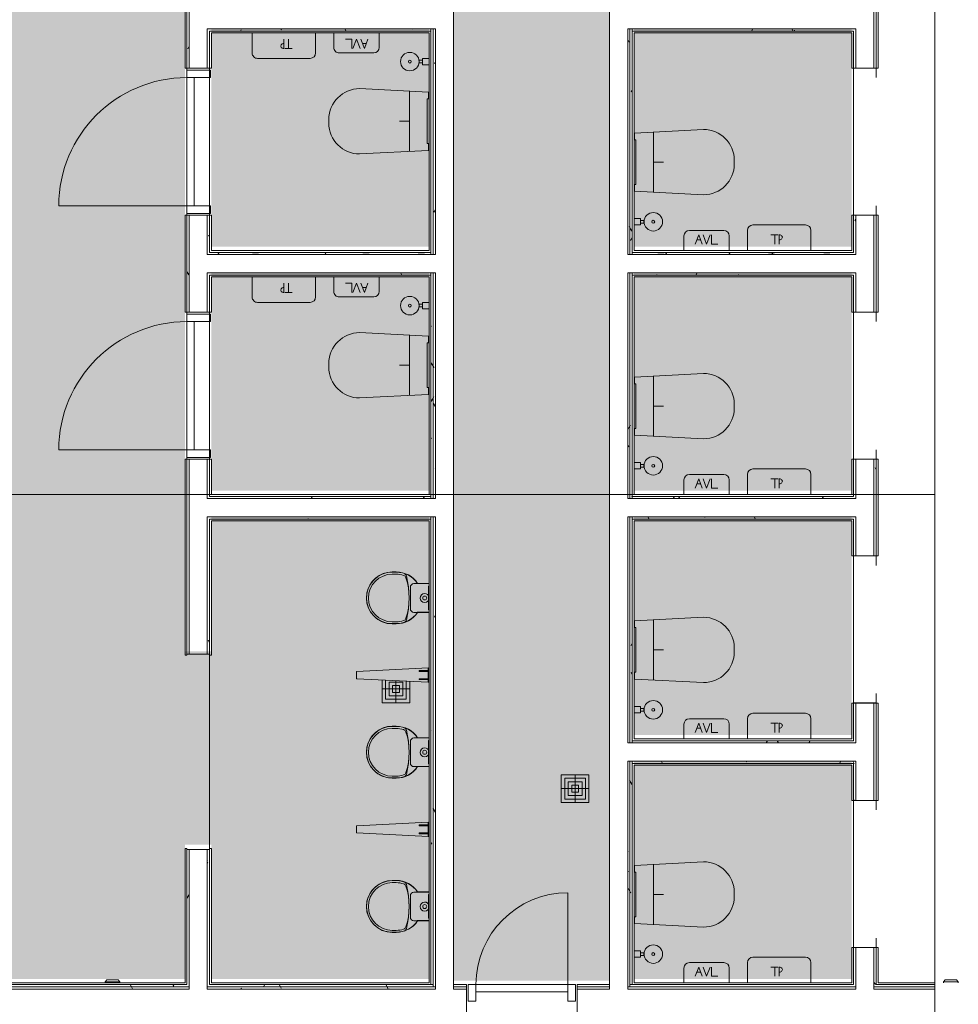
# Model space of a CAD drawing. Header units: millimetres. Extents: x 405189 to 603908, y 766722 to 946183.
# Tile 38 of 40: x 593502 to 598674, y 798464 to 803890. Entities that reach past the tile are written whole.
import ezdxf

# ---------------------------------------------------------------- set-up
doc = ezdxf.new("R2010")
doc.units = ezdxf.units.MM
for name, color, linetype, lineweight in [('A2', 6, 'Continuous', 5), ('A2-D', 1, 'Continuous', 5), ('A2-DOR', 1, 'Continuous', 5), ('A24', 1, 'Continuous', 5), ('A254', 6, 'Continuous', 5), ('A822', 1, 'Continuous', 5), ('A852-TYNN', 7, 'Continuous', 5), ('A873', 6, 'Continuous', 5)]:
    doc.layers.add(name, color=color, linetype=linetype, lineweight=lineweight)
doc.layers.add('A200-16_Toaletter', color=7, linetype='Continuous', lineweight=5, true_color=0xf8ff9f)
doc.layers.add('A200-2_Teknisk rom', color=7, linetype='Continuous', lineweight=5, true_color=0xffd379)
pattern_1 = [(0.000387, (-230611.96, 401373.12), (406.399313, 101.602748), [33.528, -271.272, 33.528, -1896.872]), (0.000387, (-230611.96, 401373.12), (406.399313, 101.602748), [-338.328, -271.272, 33.528, -576.072, -1016]), (0.000387, (-230611.96, 401373.12), (406.399313, 101.602748), [-1219.2, 33.528, -271.272, 33.528, -677.672]), (0.000387, (-230611.96, 401373.12), (406.399313, 101.602748), [-1557.528, -169.672, 33.528, -474.472]), (120.000387, (-230459.56, 401423.92), (-291.190218, 301.150755), [33.528, -271.272, -1930.4]), (120.000387, (-230459.56, 401423.92), (-291.190218, 301.150755), [-304.8, 33.528, -271.272, -1625.6]), (120.000387, (-230459.56, 401423.92), (-291.190218, 301.150755), [-609.6, 33.528, -576.072, -1016]), (120.000387, (-230459.56, 401423.92), (-291.190218, 301.150755), [-1219.2, 33.528, -271.272, -711.2]), (120.000387, (-230459.56, 401423.92), (-291.190218, 301.150755), [-1524, 33.528, -169.672, -508]), (120.000387, (-230459.56, 401423.92), (-291.190218, 301.150755), [-1727.2, 33.528, -474.472]), (240.000387, (-230408.76, 401627.12), (-115.209095, -402.753503), [33.528, -271.272, -1930.4]), (240.000387, (-230408.76, 401627.12), (-115.209095, -402.753503), [-304.8, 33.528, -271.272, -1625.6]), (240.000387, (-230408.76, 401627.12), (-115.209095, -402.753503), [-609.6, 33.528, -576.072, -1016]), (240.000387, (-230408.76, 401627.12), (-115.209095, -402.753503), [-1219.2, 33.528, -271.272, -711.2]), (240.000387, (-230408.76, 401627.12), (-115.209095, -402.753503), [-1524, 33.528, -169.672, -508]), (240.000387, (-230408.76, 401627.12), (-115.209095, -402.753503), [-1727.2, 33.528, -474.472])]

# ---------------------------------------------------------------- blocks, each defined once
blk = doc.blocks.new('A315 - Urinal med betjeningsplater - A315 - Urinal med betjeningsplater-36765090-br003-h01-a-200-1-0001')
at = {"layer": 'A873'}
for p, q in [((-18.2, 275.1), (-18.2, 253.9)), ((-17, 275.1), (-17, 253.9)), ((-7.2, 275.1), (-7.2, 253.9)), ((255.8, 253.9), (255.8, 275.1)), ((266.8, 253.9), (266.8, 275.1)), ((268, 253.9), (268, 275.1)), ((65.3, 175.6), (183.3, 175.6)), ((45.3, 155.6), (45.3, 135.3)), ((45.3, 135.3), (45.3, 72.5)), ((46.5, 135.3), (46.5, 72.5)), ((203.3, 135.3), (203.3, 155.6)), ((203.3, 72.5), (203.3, 135.3)), ((204.5, 72.5), (204.5, 135.3)), ((60, 75), (190, 75)), ((60, 72.5), (60, 75)), ((113.4, 72.5), (104.3, 81.6)), ((104.3, 81.6), (104.3, 72.5)), ((135.2, 72.5), (144.3, 81.6)), ((144.3, 81.6), (144.3, 72.5)), ((190, 75), (190, 72.5))]:
    blk.add_line(p, q, dxfattribs=at)
blk.add_circle((124.3, 96.6), 11, dxfattribs=at)
for centre, radius, start, end in [((124.3, 275.1), 142.5, 360, 180), ((125.5, 275.1), 142.5, 360, 163.5658), ((124.3, 275.1), 131.5, 360, 180), ((125.5, 275.1), 142.5, 163.5658, 180), ((124.3, 253.9), 142.5, 180, 236.3316), ((125.5, 253.9), 142.5, 180, 236.3316), ((124.3, 253.9), 131.5, 180, 198.3428), ((124.3, 253.9), 142.5, 303.6684, 360), ((125.5, 253.9), 142.5, 303.6684, 360), ((124.3, 253.9), 131.5, 341.6572, 360), ((7.7, 216.5), 20, 197.7943, 256.1765), ((18.5, 218.8), 20, 198.3428, 252.2922), ((124.3, 690.5), 508.2, 256.1765, 283.8235), ((124.3, 550.3), 368, 252.2922, 287.7078), ((65.3, 155.6), 20, 90, 180), ((183.3, 155.6), 20, 360, 90), ((230.2, 218.8), 20, 287.7078, 341.6572), ((241, 216.5), 20, 283.8235, 342.2057), ((124.3, 96.6), 24.8, 274.5279, 180), ((124.3, 96.6), 24.8, 180, 265.4721)]:
    blk.add_arc(centre, radius, start, end, dxfattribs=at)
blk = doc.blocks.new('A200 - Slagdør - Enfløyet - A244 - DI_LSO - 0790 x 2190 mm-42069566-br003-h01-a-200-1-0001')
at = {"layer": 'A2-D'}
for p, q in [((-438.3, 67.5), (-480.3, 67.5)), ((-480.3, 67.5), (-480.3, -62.5)), ((-438.3, -62.5), (-438.3, 67.5)), ((309.7, 67.5), (267.7, 67.5)), ((267.7, 67.5), (267.7, -62.5)), ((309.7, -62.5), (309.7, 67.5)), ((-438.3, -22.5), (267.7, -22.5)), ((-438.3, -62.5), (-438.3, -22.5)), ((267.7, -22.5), (267.7, -62.5)), ((-480.3, -62.5), (-438.3, -62.5)), ((267.7, -62.5), (-438.3, -62.5)), ((267.7, -62.5), (309.7, -62.5))]:
    blk.add_line(p, q, dxfattribs=at)
at = {"layer": 'A2-DOR'}
for p, q in [((-438.3, -62.5), (-438.3, 67.5)), ((267.7, -62.5), (267.7, 67.5)), ((267.7, -768.5), (267.7, -62.5))]:
    blk.add_line(p, q, dxfattribs=at)
blk.add_arc((267.7, -62.5), 706, 180, 270, dxfattribs=at)
blk = doc.blocks.new('A315 - Toalett_vegghengt - A315 - Toalett_vegghengt-36766009-br003-h01-a-200-1-0001')
at = {"layer": 'A873'}
for p, q in [((135, 625), (115, 625)), ((-55, 455), (-35.1, 75)), ((285.1, 75), (305, 455)), ((125, 180), (125, 235)), ((-40.6, 180), (290.6, 180)), ((-35.1, 75), (2, 75)), ((2, 82.5), (248, 82.5)), ((2, 72.5), (2, 82.5)), ((248, 82.5), (248, 72.5)), ((248, 75), (285.1, 75))]:
    blk.add_line(p, q, dxfattribs=at)
for centre, start, end in [((115, 455), 90, 180), ((135, 455), 0, 90)]:
    blk.add_arc(centre, 170, start, end, dxfattribs=at)
blk = doc.blocks.new('A274 - WC Børste - A274 - WC Børste-35621686-br003-h01-a-200-1-0001')
at = {"layer": 'A873'}
for p, q in [((132.6, 126.8), (117.9, 126.8)), ((117.9, 126.8), (117.9, 108.5)), ((132.6, 108.5), (132.6, 126.8)), ((142.5, 108.5), (107.5, 108.5)), ((107.5, 108.5), (107.5, 72.5)), ((142.5, 72.5), (142.5, 108.5))]:
    blk.add_line(p, q, dxfattribs=at)
for radius, start, end in [(51, 360, 180), (51, 180, 360), (8, 360, 180), (8, 180, 360)]:
    blk.add_arc((125, 178.5), radius, start, end, dxfattribs=at)
blk = doc.blocks.new('A274 - Avfall Liten - A274 - Avfall Liten-35619906-br003-h01-a-200-1-0001')
at = {"layer": 'A873'}
for p, q in [((220, 183.5), (30, 183.5)), ((0, 153.5), (0, 72.5)), ((61.7, 108.2), (81.4, 159.5)), ((70.7, 131.5), (92.2, 131.5)), ((101.1, 108.2), (81.4, 159.5)), ((105.3, 159.5), (125, 108.2)), ((144.7, 159.5), (125, 108.2)), ((151.4, 159.5), (151.4, 108.2)), ((250, 72.5), (250, 153.5)), ((151.4, 108.2), (186.1, 108.2))]:
    blk.add_line(p, q, dxfattribs=at)
for centre, start, end in [((30, 153.5), 90, 180), ((220, 153.5), 0, 90)]:
    blk.add_arc(centre, 30, start, end, dxfattribs=at)
blk = doc.blocks.new('A274 - Avfall Liten - A274 - Avfall Liten-35619905-br003-h01-a-200-1-0001')
at = {"layer": 'A873'}
for p, q in [((0, 166), (0, 85)), ((220, 196), (30, 196)), ((61.7, 120.7), (81.4, 172)), ((101.1, 120.7), (81.4, 172)), ((105.3, 172), (125, 120.7)), ((144.7, 172), (125, 120.7)), ((151.4, 172), (151.4, 120.7)), ((250, 85), (250, 166)), ((70.7, 144), (92.2, 144)), ((151.4, 120.7), (186.1, 120.7))]:
    blk.add_line(p, q, dxfattribs=at)
for centre, start, end in [((30, 166), 90, 180), ((220, 166), 360, 90)]:
    blk.add_arc(centre, 30, start, end, dxfattribs=at)
blk = doc.blocks.new('A274 - Toalettrull _Avfall Liten - A274 - Toalettrull 350x350mm-35620809-br003-h01-a-200-1-0001')
at = {"layer": 'A873'}
for p, q in [((-50, 183.5), (-50, 72.5)), ((270, 213.5), (-20, 213.5)), ((300, 72.5), (300, 183.5)), ((119.3, 159.5), (79.3, 159.5)), ((100, 108.2), (100, 159.5)), ((125, 108.2), (125, 159.5))]:
    blk.add_line(p, q, dxfattribs=at)
for centre, start, end in [((-20, 183.5), 90, 180), ((270, 183.5), 360, 90)]:
    blk.add_arc(centre, 30, start, end, dxfattribs=at)
blk.add_ellipse((125, 145.5), major_axis=(17.3, 0), ratio=0.810183, start_param=4.712389, end_param=7.853982, dxfattribs=at)
blk = doc.blocks.new('A274 - Toalettrull _Avfall Liten - A274 - Toalettrull 350x350mm-35620810-br003-h01-a-200-1-0001')
at = {"layer": 'A873'}
for p, q in [((270, 226), (-20, 226)), ((-50, 196), (-50, 85)), ((119.3, 172), (79.3, 172)), ((100, 120.7), (100, 172)), ((125, 120.7), (125, 172)), ((300, 85), (300, 196))]:
    blk.add_line(p, q, dxfattribs=at)
for centre, start, end in [((-20, 196), 90, 180), ((270, 196), 360, 90)]:
    blk.add_arc(centre, 30, start, end, dxfattribs=at)
blk.add_ellipse((125, 158), major_axis=(-17.3, 0), ratio=0.810183, start_param=1.570796, end_param=4.712389, dxfattribs=at)
blk = doc.blocks.new('A200 - Slagdør - Enfløyet - A244 - DI_LSO - 0590 x 1890 mm-42069591-br003-h01-a-200-1-0001')
at = {"layer": 'A2-D'}
for p, q in [((-380.3, -17), (-380.3, 75)), ((-380.3, 75), (-338.3, 75)), ((-338.3, 75), (-338.3, -17)), ((-338.3, 75), (-338.3, 35)), ((167.7, 75), (-338.3, 75)), ((167.7, 75), (209.7, 75)), ((167.7, -17), (167.7, 75)), ((167.7, 35), (167.7, 75)), ((209.7, 75), (209.7, -17)), ((-338.3, 35), (167.7, 35)), ((-338.3, -17), (-380.3, -17)), ((209.7, -17), (167.7, -17))]:
    blk.add_line(p, q, dxfattribs=at)
at = {"layer": 'A2-DOR'}
for p, q in [((167.7, 581), (167.7, 75)), ((-338.3, 75), (-338.3, -17)), ((167.7, 75), (167.7, -17))]:
    blk.add_line(p, q, dxfattribs=at)
blk.add_arc((167.7, 75), 506, 90, 180, dxfattribs=at)
blk = doc.blocks.new('A274 - Skillevegg Urinal - A271 - Skillevegg Urinal 1200x450_JJ-35623408-br003-h01-a-200-1-0001')
at = {"layer": 'A873'}
for p, q in [((105, 402.7), (85, 10)), ((142.7, 405), (107.3, 405)), ((165, 10), (145, 402.7)), ((105, 60), (100, 60)), ((100, 60), (100, 10)), ((105, 10), (105, 60)), ((150, 60), (145, 60)), ((145, 60), (145, 10)), ((150, 10), (150, 60)), ((85, 10), (165, 10)), ((100, 10), (86.2, 10)), ((86.2, 10), (86.2, 5)), ((86.2, 5), (163.2, 5)), ((145, 10), (105, 10)), ((163.2, 10), (150, 10)), ((163.2, 5), (163.2, 10))]:
    blk.add_line(p, q, dxfattribs=at)
for centre, radius, start, end in [((107.3, 402.7), 2.32, 90, 180), ((142.7, 402.7), 2.3, 0, 90)]:
    blk.add_arc(centre, radius, start, end, dxfattribs=at)
blk = doc.blocks.new('A315 -  3D Gulvsluk - Sluk-28645507-br003-h01-a-200-1-0001')
at = {"layer": 'A873'}
for p, q in [((-76.2, -76.2), (-76.2, 76.2)), ((-76.2, 76.2), (76.2, 76.2)), ((-76.2, 76.2), (-76.2, -76.2)), ((76.2, 76.2), (-76.2, 76.2)), ((-57.15, -57.15), (-57.15, 57.15)), ((-57.15, 57.15), (57.15, 57.15)), ((-57.15, 57.15), (57.15, 57.15)), ((-57.15, -57.15), (-57.15, 57.15)), ((0, 76.2), (0, -76.2)), ((0, 57.15), (0, 38.1)), ((57.15, 57.15), (57.15, -57.15)), ((57.15, 57.15), (57.15, -57.15)), ((76.2, 76.2), (76.2, -76.2)), ((76.2, -76.2), (76.2, 76.2)), ((-38.1, -38.1), (-38.1, 38.1)), ((-38.1, 38.1), (38.1, 38.1)), ((38.1, 38.1), (-38.1, 38.1)), ((-38.1, 38.1), (-38.1, -38.1)), ((-19.05, -19.05), (-19.05, 19.05)), ((-19.05, 19.05), (19.05, 19.05)), ((-19.05, -19.05), (-19.05, 19.05)), ((-19.05, 19.05), (19.05, 19.05)), ((0, 19.05), (0, -19.05)), ((19.05, 19.05), (19.05, -19.05)), ((19.05, 19.05), (19.05, -19.05)), ((38.1, 38.1), (38.1, -38.1)), ((38.1, -38.1), (38.1, 38.1)), ((-76.2, 0), (76.2, 0)), ((-57.15, 0), (-38.1, 0)), ((38.1, -38.1), (-38.1, -38.1)), ((-38.1, -38.1), (38.1, -38.1)), ((-19.05, 0), (19.05, 0)), ((19.05, -19.05), (-19.05, -19.05)), ((19.05, -19.05), (-19.05, -19.05)), ((0, -38.1), (0, -57.15)), ((38.1, 0), (57.15, 0)), ((76.2, -76.2), (-76.2, -76.2)), ((-76.2, -76.2), (76.2, -76.2)), ((57.15, -57.15), (-57.15, -57.15)), ((57.15, -57.15), (-57.15, -57.15))]:
    blk.add_line(p, q, dxfattribs=at)
blk = doc.blocks.new('A315 -  3D Gulvsluk - Sluk-V331-br003-h01-a-200-1-0001')
at = {"layer": 'A873'}
for p, q in [((-76.2, -76.2), (-76.2, 49.4)), ((-76.2, 49.4), (-76.2, -76.2)), ((-57.2, -57.2), (-57.2, 48.5)), ((-57.2, -57.2), (-57.2, 48.5)), ((-38.1, -38.1), (-38.1, 38.1)), ((-38.1, 38.1), (38.1, 38.1)), ((38.1, 38.1), (-38.1, 38.1)), ((-38.1, 38.1), (-38.1, -38.1)), ((-19.1, -19.1), (-19.1, 19)), ((-19.1, 19), (19, 19)), ((-19.1, -19.1), (-19.1, 19)), ((-19.1, 19), (19, 19)), ((0, 45.5), (0, -76.2)), ((0, 45.5), (0, 38.1)), ((0, 19), (0, -19.1)), ((19, 19), (19, -19.1)), ((19, 19), (19, -19.1)), ((38.1, 38.1), (38.1, -38.1)), ((38.1, -38.1), (38.1, 38.1)), ((57.2, 42.6), (57.2, -57.2)), ((57.2, 42.6), (57.2, -57.2)), ((76.2, 41.7), (76.2, -76.2)), ((76.2, -76.2), (76.2, 41.7)), ((-76.2, 0), (76.2, 0)), ((-57.2, 0), (-38.1, 0)), ((38.1, -38.1), (-38.1, -38.1)), ((-38.1, -38.1), (38.1, -38.1)), ((-19.1, 0), (19, 0)), ((19, -19.1), (-19.1, -19.1)), ((19, -19.1), (-19.1, -19.1)), ((0, -38.1), (0, -57.2)), ((38.1, 0), (57.2, 0)), ((76.2, -76.2), (-76.2, -76.2)), ((-76.2, -76.2), (76.2, -76.2)), ((57.2, -57.2), (-57.2, -57.2)), ((57.2, -57.2), (-57.2, -57.2))]:
    blk.add_line(p, q, dxfattribs=at)
blk = doc.blocks.new('Dobbelstikk vertikal - Dobbelstikk vertikal-V328-br003-h01-a-200-1-0001')
at = {"layer": 'A2'}
for p, q in [((-41, 0), (-41, -5)), ((-41, -5), (-31, -17)), ((-41, -5), (41, -5)), ((41, -5), (-41, -5)), ((31, -17), (-31, -17)), ((-0.5, -19), (-0.5, -17)), ((-0.5, -17), (-0.5, -17.9)), ((-0.5, -19), (-0.5, -17)), ((0.5, -17.9), (-0.5, -17.9)), ((-0.5, -19), (0.5, -19)), ((0.5, -19), (-0.5, -19)), ((0.5, -19), (-0.5, -19)), ((0.5, -17), (0.5, -19)), ((0.5, -17), (0.5, -19)), ((0.5, -17.9), (0.5, -17)), ((31, -17), (41, -5)), ((41, -5), (41, 0))]:
    blk.add_line(p, q, dxfattribs=at)

msp = doc.modelspace()

# ---------------------------------------------------------------- hatches: boundary and pattern name
at = {"layer": 'A200-16_Toaletter'}
for points in [[(591897.8, 801003.9), (591897.8, 800409.4), (591907.8, 800409.4), (591907.8, 798604.4), (594413.3, 798604.4), (594413.3, 799344.4), (594558.3, 799344.4), (594558.3, 798604.4), (595757.8, 798604.4), (595757.8, 801149.9), (594558.3, 801149.9), (594558.3, 800409.4), (594413.3, 800409.4), (594413.3, 805183.4), (593627.8, 805183.4), (593627.8, 805353.4), (596322.8, 805353.4), (596322.8, 806984.4), (594520.3, 806984.4), (594520.3, 806724.4), (591887.8, 806724.4), (591887.8, 805577.2), (591907.8, 805577.2), (591907.8, 803844.4), (591887.8, 803844.4), (591887.8, 802777.1), (592502.8, 802777.1), (592502.8, 802607.1), (591907.8, 802607.1), (591907.8, 802002.1), (591887.8, 802002.1), (591887.8, 801587.2), (592008.9, 801529.7), (592092.9, 801425.1), (592122.8, 801294.4), (592094.3, 801166.8), (592014.3, 801063.4)], [(595757.8, 803838.9), (594558.3, 803838.9), (594558.3, 802639.4), (595757.8, 802639.4)], [(598087, 803838.8), (596887.5, 803838.8), (596887.5, 802639.2), (598087, 802639.2)], [(595757.8, 802494.4), (594558.3, 802494.4), (594558.3, 801294.9), (595757.8, 801294.9)], [(598087, 802494.2), (596887.5, 802494.2), (596887.5, 801294.6), (598087, 801294.6)], [(598087, 801149.6), (596887.5, 801149.6), (596887.5, 799948.5), (598087, 799948.5)], [(598087, 799803.5), (596887.5, 799803.5), (596887.5, 798604.4), (598087, 798604.4)]]:
    msp.add_hatch(color=256, dxfattribs=at).paths.add_polyline_path(points)
at = {"layer": 'A200-2_Teknisk rom'}
msp.add_hatch(color=256, dxfattribs=at).paths.add_polyline_path([(595892.8, 798594.4), (596752.5, 798594.4), (596752.5, 805086.4), (595892.8, 805086.4)])
at = {"layer": 'A24'}
h = msp.add_hatch(dxfattribs=at)
h.set_pattern_fill('FP_1', color=256, angle=-99.2206, style=0, pattern_type=2)
h.set_pattern_definition(pattern_1)
h.paths.add_polyline_path([(594423.3, 801151), (594435.8, 801151), (594435.8, 801468.2), (594423.3, 801468.2), (594423.3, 801263.5)])
h.paths.add_polyline_path([(594423.3, 802278.2), (594435.8, 802278.2), (594435.8, 802812.7), (594423.3, 802812.7)])
h.paths.add_polyline_path([(594435.8, 803622.7), (594435.8, 804157.2), (594423.3, 804157.2), (594423.3, 803622.7)])
h.paths.add_polyline_path([(594423.3, 804967.2), (594435.8, 804967.2), (594435.8, 805172), (594423.3, 805172)])
h = msp.add_hatch(dxfattribs=at)
h.set_pattern_fill('FP_1', color=256, angle=-99.2206, style=0, pattern_type=2)
h.set_pattern_definition(pattern_1)
h.paths.add_polyline_path([(594548.3, 801263.5), (594548.3, 801468.2), (594535.8, 801468.2), (594535.8, 801263.5)])
h.paths.add_polyline_path([(594535.8, 802278.2), (594548.3, 802278.2), (594548.3, 802495.5), (594535.8, 802495.5)])
h.paths.add_polyline_path([(594535.8, 802595.5), (594548.3, 802595.5), (594548.3, 802812.7), (594535.8, 802812.7)])
h.paths.add_polyline_path([(594535.8, 803622.7), (594548.3, 803622.7), (594548.3, 803840), (594535.8, 803840)])
h.paths.add_polyline_path([(594548.3, 803940), (594548.3, 804157.2), (594535.8, 804157.2), (594535.8, 803940)])
h.paths.add_polyline_path([(594535.8, 804967.2), (594548.3, 804967.2), (594548.3, 805172), (594535.8, 805172)])
h = msp.add_hatch(dxfattribs=at)
h.set_pattern_fill('FP_1', color=256, angle=-99.2206, style=0, pattern_type=2)
h.set_pattern_definition(pattern_1)
h.paths.add_polyline_path([(595780.3, 798573), (595780.3, 801151), (595767.8, 801151), (595767.8, 798573)])
h.paths.add_polyline_path([(595767.8, 801251), (595780.3, 801251), (595780.3, 802495.5), (595767.8, 802495.5), (595767.8, 801263.5)])
h.paths.add_polyline_path([(595780.3, 802595.5), (595780.3, 803840), (595767.8, 803840), (595767.8, 802595.5)])
h.paths.add_polyline_path([(595767.8, 803940), (595780.3, 803940), (595780.3, 805172), (595767.8, 805172), (595767.8, 803952.5)])
h = msp.add_hatch(dxfattribs=at)
h.set_pattern_fill('FP_1', color=256, angle=-99.2206, style=0, pattern_type=2)
h.set_pattern_definition(pattern_1)
h.paths.add_polyline_path([(595780.3, 798560.5), (595792.8, 798560.5), (595792.8, 801151), (595780.3, 801151), (595780.3, 798573)])
h.paths.add_polyline_path([(595792.8, 801251), (595792.8, 802495.5), (595780.3, 802495.5), (595780.3, 801251)])
h.paths.add_polyline_path([(595792.8, 802595.5), (595792.8, 803840), (595780.3, 803840), (595780.3, 802595.5)])
h.paths.add_polyline_path([(595780.3, 803940), (595792.8, 803940), (595792.8, 805184.5), (595780.3, 805184.5), (595780.3, 804317.3)])
h = msp.add_hatch(dxfattribs=at)
h.set_pattern_fill('FP_1', color=256, angle=-99.2206, style=0, pattern_type=2)
h.set_pattern_definition(pattern_1)
h.paths.add_polyline_path([(596852.5, 798560.5), (596865, 798560.5), (596865, 799804.6), (596852.5, 799804.6), (596852.5, 798573)])
h.paths.add_polyline_path([(596865, 799904.6), (596865, 801150.7), (596852.5, 801150.7), (596852.5, 799904.6)])
h.paths.add_polyline_path([(596865, 801250.7), (596865, 802495.3), (596852.5, 802495.3), (596852.5, 801250.7)])
h.paths.add_polyline_path([(596852.5, 802595.3), (596865, 802595.3), (596865, 803839.9), (596852.5, 803839.9), (596852.5, 803203.9)])
h.paths.add_polyline_path([(596865, 803939.9), (596865, 805184.5), (596852.5, 805184.5), (596852.5, 803939.9)])
h = msp.add_hatch(dxfattribs=at)
h.set_pattern_fill('FP_1', color=256, angle=-99.2206, style=0, pattern_type=2)
h.set_pattern_definition(pattern_1)
h.paths.add_polyline_path([(596877.5, 798573), (596877.5, 799804.6), (596865, 799804.6), (596865, 798573)])
h.paths.add_polyline_path([(596877.5, 799904.6), (596877.5, 801150.7), (596865, 801150.7), (596865, 799904.6)])
h.paths.add_polyline_path([(596865, 801250.7), (596877.5, 801250.7), (596877.5, 802495.3), (596865, 802495.3), (596865, 802090.6)])
h.paths.add_polyline_path([(596865, 802595.3), (596877.5, 802595.3), (596877.5, 803839.9), (596865, 803839.9), (596865, 803203.9)])
h.paths.add_polyline_path([(596877.5, 803939.9), (596877.5, 805172), (596865, 805172), (596865, 803939.9)])
h = msp.add_hatch(dxfattribs=at)
h.set_pattern_fill('FP_1', color=256, angle=-99.2206, style=0, pattern_type=2)
h.set_pattern_definition(pattern_1)
h.paths.add_polyline_path([(598109.5, 798573), (598109.5, 798777.5), (598097, 798777.5), (598097, 798573)])
h.paths.add_polyline_path([(598109.5, 799587.5), (598109.5, 799804.6), (598097, 799804.6), (598097, 799587.5)])
h.paths.add_polyline_path([(598097, 799904.6), (598109.5, 799904.6), (598109.5, 800124.7), (598097, 800124.7), (598097, 799917.1)])
h.paths.add_polyline_path([(598097, 800935.6), (598109.5, 800935.6), (598109.5, 801150.7), (598097, 801150.7), (598097, 800977.2)])
h.paths.add_polyline_path([(598097, 801250.7), (598109.5, 801250.7), (598109.5, 801468), (598097, 801468), (598097, 801263.2)])
h.paths.add_polyline_path([(598109.5, 802278), (598109.5, 802495.3), (598097, 802495.3), (598097, 802278)])
h.paths.add_polyline_path([(598109.5, 802595.3), (598109.5, 802812.6), (598097, 802812.6), (598097, 802595.3)])
h.paths.add_polyline_path([(598109.5, 803622.6), (598109.5, 803839.9), (598097, 803839.9), (598097, 803622.6)])
h.paths.add_polyline_path([(598109.5, 803939.9), (598109.5, 804155), (598097, 804155), (598097, 803939.9)])
h.paths.add_polyline_path([(598097, 804965), (598109.5, 804965), (598109.5, 805172), (598097, 805172), (598097, 805162)])
h = msp.add_hatch(dxfattribs=at)
h.set_pattern_fill('FP_1', color=256, angle=-99.2206, style=0, pattern_type=2)
h.set_pattern_definition(pattern_1)
h.paths.add_polyline_path([(598222, 798573), (598222, 798777.5), (598209.5, 798777.5), (598209.5, 798573)])
h.paths.add_polyline_path([(598209.5, 799587.5), (598222, 799587.5), (598222, 800124.7), (598209.5, 800124.7), (598209.5, 799863.9)])
h.paths.add_polyline_path([(598222, 800935.6), (598222, 801468), (598209.5, 801468), (598209.5, 800935.6)])
h.paths.add_polyline_path([(598222, 802278), (598222, 802812.6), (598209.5, 802812.6), (598209.5, 802278)])
h.paths.add_polyline_path([(598222, 803622.6), (598222, 804155), (598209.5, 804155), (598209.5, 803622.6)])
h.paths.add_polyline_path([(598209.5, 804965), (598222, 804965), (598222, 805172), (598209.5, 805172)])
h = msp.add_hatch(dxfattribs=at)
h.set_pattern_fill('FP_1', color=256, angle=-99.2206, style=0, pattern_type=2)
h.set_pattern_definition(pattern_1)
h.paths.add_polyline_path([(595767.8, 803827.5), (595767.8, 803840), (594548.3, 803840), (594548.3, 803827.5), (594681.2, 803827.5)])
h = msp.add_hatch(dxfattribs=at)
h.set_pattern_fill('FP_1', color=256, angle=-99.2206, style=0, pattern_type=2)
h.set_pattern_definition(pattern_1)
h.paths.add_polyline_path([(596877.5, 803827.4), (598097, 803827.4), (598097, 803839.9), (596877.5, 803839.9)])
h = msp.add_hatch(dxfattribs=at)
h.set_pattern_fill('FP_1', color=256, angle=-99.2206, style=0, pattern_type=2)
h.set_pattern_definition(pattern_1)
h.paths.add_polyline_path([(595767.8, 802595.5), (595767.8, 802608), (594548.3, 802608), (594548.3, 802595.5), (594681.2, 802595.5)])
h = msp.add_hatch(dxfattribs=at)
h.set_pattern_fill('FP_1', color=256, angle=-99.2206, style=0, pattern_type=2)
h.set_pattern_definition(pattern_1)
h.paths.add_polyline_path([(598097, 802595.3), (598097, 802607.8), (596877.5, 802607.8), (596877.5, 802595.3), (597135.9, 802595.3)])
h = msp.add_hatch(dxfattribs=at)
h.set_pattern_fill('FP_1', color=256, angle=-99.2206, style=0, pattern_type=2)
h.set_pattern_definition(pattern_1)
h.paths.add_polyline_path([(595767.8, 802483), (595767.8, 802495.5), (594548.3, 802495.5), (594548.3, 802483), (594681.2, 802483)])
h = msp.add_hatch(dxfattribs=at)
h.set_pattern_fill('FP_1', color=256, angle=-99.2206, style=0, pattern_type=2)
h.set_pattern_definition(pattern_1)
h.paths.add_polyline_path([(598097, 802482.8), (598097, 802495.3), (596877.5, 802495.3), (596877.5, 802482.8), (597135.9, 802482.8)])
h = msp.add_hatch(dxfattribs=at)
h.set_pattern_fill('FP_1', color=256, angle=-99.2206, style=0, pattern_type=2)
h.set_pattern_definition(pattern_1)
h.paths.add_polyline_path([(595767.8, 801251), (595767.8, 801263.5), (594535.8, 801263.5), (594535.8, 801251), (594681.2, 801251)])
h = msp.add_hatch(dxfattribs=at)
h.set_pattern_fill('FP_1', color=256, angle=-99.2206, style=0, pattern_type=2)
h.set_pattern_definition(pattern_1)
h.paths.add_polyline_path([(598097, 801250.7), (598097, 801263.2), (596877.5, 801263.2), (596877.5, 801250.7), (597135.9, 801250.7)])
h = msp.add_hatch(dxfattribs=at)
h.set_pattern_fill('FP_1', color=256, angle=-99.2206, style=0, pattern_type=2)
h.set_pattern_definition(pattern_1)
h.paths.add_polyline_path([(595767.8, 801138.5), (595767.8, 801151), (594535.8, 801151), (594535.8, 801138.5), (594681.2, 801138.5)])
h.paths.add_polyline_path([(594423.3, 801138.5), (594435.8, 801138.5), (594435.8, 801151), (594423.3, 801151)])
h = msp.add_hatch(dxfattribs=at)
h.set_pattern_fill('FP_1', color=256, angle=-99.2206, style=0, pattern_type=2)
h.set_pattern_definition(pattern_1)
h.paths.add_polyline_path([(594548.3, 800393), (594548.3, 801138.5), (594535.8, 801138.5), (594535.8, 800393)])
h = msp.add_hatch(dxfattribs=at)
h.set_pattern_fill('FP_1', color=256, angle=-99.2206, style=0, pattern_type=2)
h.set_pattern_definition(pattern_1)
h.paths.add_polyline_path([(598097, 801138.2), (598097, 801150.7), (596877.5, 801150.7), (596877.5, 801138.2), (597135.9, 801138.2)])
h = msp.add_hatch(dxfattribs=at)
h.set_pattern_fill('FP_1', color=256, angle=-99.2206, style=0, pattern_type=2)
h.set_pattern_definition(pattern_1)
h.paths.add_polyline_path([(598097, 799904.6), (598097, 799917.1), (596877.5, 799917.1), (596877.5, 799904.6), (597135.9, 799904.6)])
h = msp.add_hatch(dxfattribs=at)
h.set_pattern_fill('FP_1', color=256, angle=-99.2206, style=0, pattern_type=2)
h.set_pattern_definition(pattern_1)
h.paths.add_polyline_path([(598097, 799792.1), (598097, 799804.6), (596877.5, 799804.6), (596877.5, 799792.1), (597135.9, 799792.1)])
h = msp.add_hatch(dxfattribs=at)
h.set_pattern_fill('FP_1', color=256, angle=-99.2206, style=0, pattern_type=2)
h.set_pattern_definition(pattern_1)
h.paths.add_polyline_path([(594435.8, 798573), (594435.8, 799318), (594423.3, 799318), (594423.3, 798573)])
h = msp.add_hatch(dxfattribs=at)
h.set_pattern_fill('FP_1', color=256, angle=-99.2206, style=0, pattern_type=2)
h.set_pattern_definition(pattern_1)
h.paths.add_polyline_path([(594548.3, 798573), (594548.3, 799318), (594535.8, 799318), (594535.8, 798573)])
h = msp.add_hatch(dxfattribs=at)
h.set_pattern_fill('FP_1', color=256, angle=-99.2206, style=0, pattern_type=2)
h.set_pattern_definition(pattern_1)
h.paths.add_polyline_path([(595908.5, 798560.5), (595964.1, 798560.5), (595964.1, 798573), (595892.8, 798573), (595892.8, 798560.5)])
h.paths.add_polyline_path([(591747.8, 798560.5), (591760.3, 798560.5), (591760.3, 798573), (591747.8, 798573)])
h.paths.add_polyline_path([(591885.3, 798560.5), (594435.8, 798560.5), (594435.8, 798573), (591885.3, 798573)])
h.paths.add_polyline_path([(596574.1, 798560.5), (596752.5, 798560.5), (596752.5, 798573), (596574.1, 798573)])
h.paths.add_polyline_path([(594535.8, 798560.5), (595780.3, 798560.5), (595780.3, 798573), (594535.8, 798573)])
h = msp.add_hatch(dxfattribs=at)
h.set_pattern_fill('FP_1', color=256, angle=-99.2206, style=0, pattern_type=2)
h.set_pattern_definition(pattern_1)
h.paths.add_polyline_path([(591860.3, 798548), (594435.8, 798548), (594435.8, 798560.5), (591860.3, 798560.5)])
h.paths.add_polyline_path([(595908.5, 798548), (595964.1, 798548), (595964.1, 798560.5), (595892.8, 798560.5), (595892.8, 798548)])
h.paths.add_polyline_path([(596752.5, 798548), (596752.5, 798560.5), (596574.1, 798560.5), (596574.1, 798548)])
h.paths.add_polyline_path([(595792.8, 798548), (595792.8, 798560.5), (594535.8, 798560.5), (594535.8, 798548), (594681.2, 798548)])

# ---------------------------------------------------------------- linework, layer by layer
for p, q in [((595892.8, 798573), (595892.8, 805065)), ((596752.5, 805065), (596752.5, 798573)), ((594413.3, 804157.2), (594413.3, 803622.7)), ((594423.3, 804157.2), (594423.3, 803622.7)), ((594423.3, 803622.7), (594423.3, 804157.2)), ((594435.8, 804157.2), (594435.8, 803622.7)), ((598209.5, 804155), (598209.5, 803622.6)), ((598222, 804155), (598222, 803622.6)), ((598232, 803622.6), (598232, 804155)), ((594535.8, 803840), (594535.8, 803622.7)), ((594535.8, 803840), (594548.3, 803840)), ((595792.8, 803840), (594548.3, 803840)), ((595767.8, 803827.5), (595767.8, 803840)), ((595780.3, 803840), (595780.3, 802595.5)), ((595792.8, 803840), (595792.8, 802595.5)), ((596852.5, 803839.9), (598109.5, 803839.9)), ((596852.5, 803839.9), (596852.5, 802595.3)), ((596865, 803839.9), (596865, 802595.3)), ((596877.5, 803839.9), (596877.5, 803827.4)), ((598109.5, 803839.9), (598109.5, 803622.6)), ((594548.3, 803817.5), (594548.3, 803827.5)), ((595767.8, 803827.5), (594548.3, 803827.5)), ((594548.3, 803622.7), (594548.3, 803817.5)), ((594558.3, 803817.5), (595757.8, 803817.5)), ((594558.3, 803622.7), (594558.3, 803817.5)), ((595757.8, 803817.5), (595757.8, 802618)), ((595767.8, 803827.5), (595767.8, 803827.5)), ((595767.8, 802608), (595767.8, 803827.5)), ((596877.5, 803827.4), (598097, 803827.4)), ((596877.5, 802607.8), (596877.5, 803827.4)), ((596877.5, 803827.4), (596877.5, 802607.8)), ((596887.5, 803817.4), (598087, 803817.4)), ((596887.5, 802617.8), (596887.5, 803817.4)), ((598087, 803817.4), (598087, 803622.6)), ((598097, 803622.6), (598097, 803827.4)), ((594413.3, 803622.7), (594423.3, 803622.7)), ((594423.3, 803622.7), (594558.3, 803622.7)), ((598087, 803622.6), (598097, 803622.6)), ((598097, 803622.6), (598232, 803622.6)), ((598222, 803622.6), (598222, 803622.6)), ((594558.3, 802812.7), (594413.3, 802812.7)), ((594413.3, 802812.7), (594413.3, 802278.2)), ((594423.3, 802812.7), (594423.3, 802278.2)), ((594423.3, 802278.2), (594423.3, 802812.7)), ((594435.8, 802812.7), (594435.8, 802278.2)), ((594535.8, 802812.7), (594535.8, 802595.5)), ((594548.3, 802608), (594548.3, 802812.7)), ((594558.3, 802618), (594558.3, 802812.7)), ((598232, 802812.6), (598087, 802812.6)), ((598087, 802812.6), (598087, 802617.8)), ((598097, 802812.6), (598097, 802617.8)), ((598109.5, 802812.6), (598109.5, 802595.3)), ((598209.5, 802812.6), (598209.5, 802278)), ((598222, 802278), (598222, 802812.6)), ((598222, 802812.6), (598222, 802278)), ((598232, 802278), (598232, 802812.6)), ((594535.8, 802595.5), (594548.3, 802595.5)), ((595767.8, 802608), (594548.3, 802608)), ((595792.8, 802595.5), (594548.3, 802595.5)), ((595757.8, 802618), (594558.3, 802618)), ((595767.8, 802595.5), (595767.8, 802608)), ((598109.5, 802595.3), (596852.5, 802595.3)), ((596877.5, 802607.8), (596877.5, 802595.3)), ((596877.5, 802607.8), (598097, 802607.8)), ((598087, 802617.8), (596887.5, 802617.8)), ((598097, 802617.8), (598097, 802607.8)), ((594535.8, 802495.5), (594535.8, 802278.2)), ((594535.8, 802495.5), (594548.3, 802495.5)), ((595792.8, 802495.5), (594548.3, 802495.5)), ((594548.3, 802278.2), (594548.3, 802483)), ((594548.3, 802483), (595767.8, 802483)), ((595767.8, 802483), (594548.3, 802483)), ((595767.8, 802483), (595767.8, 802495.5)), ((595767.8, 802483), (595767.8, 801263.5)), ((595767.8, 801263.5), (595767.8, 802483)), ((595780.3, 802495.5), (595780.3, 801251)), ((595792.8, 802495.5), (595792.8, 801251)), ((596852.5, 802495.3), (596877.5, 802495.3)), ((596852.5, 802495.3), (596852.5, 801250.7)), ((596865, 802495.3), (596865, 801250.7)), ((596877.5, 802495.3), (596877.5, 802482.8)), ((596877.5, 802495.3), (598109.5, 802495.3)), ((598097, 802482.8), (596877.5, 802482.8)), ((596877.5, 802482.8), (596877.5, 801263.2)), ((598097, 802482.8), (598097, 802472.8)), ((598097, 802472.8), (598097, 802482.8)), ((598109.5, 802495.3), (598109.5, 802278)), ((594558.3, 802473), (595757.8, 802473)), ((594558.3, 802278.2), (594558.3, 802473)), ((595757.8, 802473), (595757.8, 801273.5)), ((596887.5, 802472.8), (598087, 802472.8)), ((596887.5, 801273.2), (596887.5, 802472.8)), ((598087, 802472.8), (598087, 802278)), ((598097, 802472.8), (598097, 802278)), ((598097, 802278), (598097, 802472.8)), ((594413.3, 802278.2), (594423.3, 802278.2)), ((594423.3, 802278.2), (594558.3, 802278.2)), ((598087, 802278), (598232, 802278)), ((594548.3, 801468.2), (594413.3, 801468.2)), ((594413.3, 801468.2), (594413.3, 800388)), ((594423.3, 801468.2), (594423.3, 801151)), ((594423.3, 801263.5), (594423.3, 801468.2)), ((594435.8, 801468.2), (594435.8, 801151)), ((594535.8, 801468.2), (594535.8, 801251)), ((594548.3, 801273.5), (594548.3, 801468.2)), ((594558.3, 801468.2), (594548.3, 801468.2)), ((594548.3, 801468.2), (594548.3, 801273.5)), ((594558.3, 801273.5), (594558.3, 801468.2)), ((598232, 801468), (598087, 801468)), ((598087, 801468), (598087, 801273.2)), ((598097, 801263.2), (598097, 801468)), ((598109.5, 801468), (598109.5, 801250.7)), ((598209.5, 801468), (598209.5, 800935.6)), ((598222, 800935.6), (598222, 801468)), ((598222, 801468), (598222, 800935.6)), ((598232, 800935.6), (598232, 801468)), ((595792.8, 801251), (594535.8, 801251)), ((594548.3, 801263.5), (594548.3, 801273.5)), ((594548.3, 801273.5), (594548.3, 801263.5)), ((594548.3, 801263.5), (595767.8, 801263.5)), ((595757.8, 801273.5), (594558.3, 801273.5)), ((595767.8, 801251), (595767.8, 801263.5)), ((598097, 801250.7), (596852.5, 801250.7)), ((598097, 801263.2), (596877.5, 801263.2)), ((596877.5, 801263.2), (596877.5, 801250.7)), ((596877.5, 801263.2), (596877.5, 801263.2)), ((596877.5, 801263.2), (598097, 801263.2)), ((598087, 801273.2), (596887.5, 801273.2)), ((598097, 801250.7), (598109.5, 801250.7)), ((594423.3, 801151), (594423.3, 800393)), ((594423.3, 800388), (594423.3, 801151)), ((594435.8, 800393), (594435.8, 801151)), ((595792.8, 801151), (594535.8, 801151)), ((594535.8, 800393), (594535.8, 801151)), ((595767.8, 801138.5), (594548.3, 801138.5)), ((594548.3, 801138.5), (594548.3, 800388)), ((594558.3, 801128.5), (595757.8, 801128.5)), ((594558.3, 800388), (594558.3, 801128.5)), ((595757.8, 801128.5), (595757.8, 800317)), ((595767.8, 801138.5), (595767.8, 801151)), ((595767.8, 801138.5), (595767.8, 798573)), ((595767.8, 798573), (595767.8, 801138.5)), ((595780.3, 801151), (595780.3, 798560.5)), ((595792.8, 801151), (595792.8, 798548)), ((596852.5, 801150.7), (596877.5, 801150.7)), ((596852.5, 801150.7), (596852.5, 799904.6)), ((596865, 801150.7), (596865, 799904.6)), ((598109.5, 801150.7), (596877.5, 801150.7)), ((596877.5, 801150.7), (596877.5, 801138.2)), ((596877.5, 799917.1), (596877.5, 801138.2)), ((598097, 801138.2), (596877.5, 801138.2)), ((596887.5, 801128.2), (598087, 801128.2)), ((596887.5, 799927.1), (596887.5, 801128.2)), ((598087, 801128.2), (598087, 800935.6)), ((598097, 801138.2), (598097, 800935.6)), ((598097, 801138.2), (598097, 801138.2)), ((598097, 800935.6), (598097, 801138.2)), ((598109.5, 801150.7), (598109.5, 800935.6)), ((598087, 800935.6), (598097, 800935.6)), ((598097, 800935.6), (598232, 800935.6)), ((594413.3, 800388), (594423.3, 800388)), ((594423.3, 800393), (594548.3, 800393)), ((594548.3, 800388), (594558.3, 800388)), ((595757.8, 800240.1), (595757.8, 799467)), ((598222, 800124.7), (598087, 800124.7)), ((598087, 800124.7), (598087, 799927.1)), ((598097, 800124.7), (598097, 799927.1)), ((598109.5, 800124.7), (598109.5, 799904.6)), ((598209.5, 800124.7), (598209.5, 799587.5)), ((598222, 799587.5), (598222, 800124.7)), ((598232, 800124.7), (598222, 800124.7)), ((598222, 800124.7), (598222, 799587.5)), ((598232, 799587.5), (598232, 800124.7)), ((596852.5, 799904.6), (596877.5, 799904.6)), ((596877.5, 799917.1), (596877.5, 799904.6)), ((596877.5, 799917.1), (598097, 799917.1)), ((598109.5, 799904.6), (596877.5, 799904.6)), ((598087, 799927.1), (596887.5, 799927.1)), ((598097, 799917.1), (598097, 799927.1)), ((598097, 799917.1), (598097, 799917.1)), ((596852.5, 799804.6), (596877.5, 799804.6)), ((596852.5, 799804.6), (596852.5, 798548)), ((596865, 799804.6), (596865, 798560.5)), ((598109.5, 799804.6), (596877.5, 799804.6)), ((596877.5, 799804.6), (596877.5, 799792.1)), ((596877.5, 799792.1), (598097, 799792.1)), ((596877.5, 798573), (596877.5, 799792.1)), ((598097, 799792.1), (596877.5, 799792.1)), ((596877.5, 799792.1), (596877.5, 798573)), ((596887.5, 799782.1), (598087, 799782.1)), ((596887.5, 798583), (596887.5, 799782.1)), ((598087, 799782.1), (598087, 799587.5)), ((598097, 799792.1), (598097, 799782.1)), ((598097, 799782.1), (598097, 799792.1)), ((598097, 799782.1), (598097, 799587.5)), ((598097, 799587.5), (598097, 799782.1)), ((598109.5, 799804.6), (598109.5, 799587.5)), ((598087, 799587.5), (598097, 799587.5)), ((598097, 799587.5), (598232, 799587.5)), ((595757.8, 799390.1), (595757.8, 798583)), ((594423.3, 799323), (594413.3, 799323)), ((594413.3, 799323), (594413.3, 798583)), ((594423.3, 798573), (594423.3, 799323)), ((594548.3, 799318), (594423.3, 799318)), ((594423.3, 799318), (594423.3, 798573)), ((594435.8, 799318), (594435.8, 798548)), ((594535.8, 799318), (594535.8, 798573)), ((594548.3, 799323), (594548.3, 798573)), ((594558.3, 799323), (594548.3, 799323)), ((594558.3, 798583), (594558.3, 799323)), ((598097, 798777.5), (598087, 798777.5)), ((598087, 798777.5), (598087, 798583)), ((598232, 798777.5), (598097, 798777.5)), ((598097, 798777.5), (598097, 798573)), ((598097, 798573), (598097, 798777.5)), ((598109.5, 798777.5), (598109.5, 798548)), ((598209.5, 798777.5), (598209.5, 798548)), ((598222, 798573), (598222, 798777.5)), ((598222, 798777.5), (598222, 798573)), ((598232, 798583), (598232, 798777.5)), ((594423.3, 798573), (591747.8, 798573)), ((594413.3, 798583), (591912.8, 798583)), ((591912.8, 798573), (594423.3, 798573)), ((594535.8, 798573), (594535.8, 798548)), ((594548.3, 798573), (595767.8, 798573)), ((595757.8, 798583), (594558.3, 798583)), ((595767.8, 798573), (595780.3, 798573)), ((595964.1, 798573), (595892.8, 798573)), ((595892.8, 798573), (595892.8, 798548)), ((595964.1, 798423), (595964.1, 798573)), ((596752.5, 798573), (596574.1, 798573)), ((596574.1, 798573), (596574.1, 798423)), ((596752.5, 798573), (596752.5, 798548)), ((596865, 798573), (596865, 798573)), ((596865, 798573), (596877.5, 798573)), ((596877.5, 798573), (598097, 798573)), ((598087, 798583), (596887.5, 798583)), ((598544.2, 798573), (598222, 798573)), ((598222, 798573), (598544.2, 798573)), ((598544.2, 798583), (598232, 798583)), ((594435.8, 798548), (591772.8, 798548)), ((594435.8, 798560.5), (591885.3, 798560.5)), ((595792.8, 798560.5), (594535.8, 798560.5)), ((595792.8, 798548), (594535.8, 798548)), ((595964.1, 798560.5), (595892.8, 798560.5)), ((595964.1, 798548), (595892.8, 798548)), ((596752.5, 798560.5), (596574.1, 798560.5)), ((596752.5, 798548), (596574.1, 798548)), ((598109.5, 798560.5), (596852.5, 798560.5)), ((598109.5, 798548), (596852.5, 798548)), ((598544.2, 798560.5), (598209.5, 798560.5)), ((598544.2, 798548), (598209.5, 798548))]:
    msp.add_line(p, q, dxfattribs=at)
at = {"layer": 'A254'}
for p, q in [((594423.3, 803570.7), (594423.3, 803622.7)), ((594423.3, 803622.7), (594423.3, 803570.7)), ((594548.3, 803622.7), (594548.3, 803622.7)), ((594548.3, 802812.7), (594548.3, 803622.7)), ((598097, 802812.6), (598097, 803622.6)), ((598097, 803622.6), (598097, 802812.6)), ((598222, 803622.6), (598222, 803570.6)), ((598222, 803570.6), (598222, 803622.6)), ((594423.3, 802812.7), (594423.3, 802864.7)), ((594423.3, 802864.7), (594423.3, 802812.7)), ((598222, 802864.6), (598222, 802812.6)), ((598222, 802812.6), (598222, 802864.6)), ((594423.3, 802226.2), (594423.3, 802278.2)), ((594423.3, 802278.2), (594423.3, 802226.2)), ((594548.3, 802278.2), (594548.3, 801468.2)), ((598097, 801468), (598097, 802278)), ((598097, 802278), (598097, 801468)), ((598222, 802278), (598222, 802226)), ((598222, 802226), (598222, 802278)), ((594423.3, 801468.2), (594423.3, 801520.2)), ((594423.3, 801520.2), (594423.3, 801468.2)), ((598222, 801520), (598222, 801468)), ((598222, 801468), (598222, 801520)), ((598097, 800124.7), (598097, 800935.6)), ((598097, 800935.6), (598097, 800125.6)), ((598222, 800935.6), (598222, 800883.1)), ((598222, 800883.1), (598222, 800935.6)), ((594548.3, 799323), (594548.3, 800388)), ((598222, 800177.1), (598222, 800124.7)), ((598222, 800125.6), (598222, 800177.1)), ((598097, 800125.6), (598222, 800125.6)), ((598097, 799587.5), (598097, 798777.5)), ((598222, 799587.5), (598222, 799535.5)), ((598222, 799535.5), (598222, 799587.5)), ((598222, 798829.5), (598222, 798777.5)), ((598222, 798777.5), (598222, 798829.5))]:
    msp.add_line(p, q, dxfattribs=at)
at = {"layer": 'A822'}
msp.add_line((567890.5, 801273), (598544.2, 801273), dxfattribs=at)
at = {"layer": 'A852-TYNN'}
msp.add_lwpolyline([(598544.2, 816676.9), (567890.5, 816676.9), (567890.5, 786023.1), (598544.2, 786023.1)], close=True, dxfattribs=at)

# ---------------------------------------------------------------- block references
at = {"layer": 'A2', "rotation": 179.9999999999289}
for p in [(594013.2, 798583), (598633.5, 798583)]:
    msp.add_blockref('Dobbelstikk vertikal - Dobbelstikk vertikal-V328-br003-h01-a-200-1-0001', p, dxfattribs=at)
at = {"layer": 'A2-DOR', "rotation": 270}
for p in [(594485.8, 803132.4), (594485.8, 801787.9)]:
    msp.add_blockref('A200 - Slagdør - Enfløyet - A244 - DI_LSO - 0790 x 2190 mm-42069566-br003-h01-a-200-1-0001', p, dxfattribs=at)
at = {"layer": 'A2-DOR'}
msp.add_blockref('A200 - Slagdør - Enfløyet - A244 - DI_LSO - 0590 x 1890 mm-42069591-br003-h01-a-200-1-0001', (596354.4, 798498), dxfattribs=at)
at = {"layer": 'A873'}
for name, p, rotation in [('A274 - Toalettrull _Avfall Liten - A274 - Toalettrull 350x350mm-35620809-br003-h01-a-200-1-0001', (595082.8, 803890), 180.0000000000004), ('A274 - Avfall Liten - A274 - Avfall Liten-35619906-br003-h01-a-200-1-0001', (595482.8, 803890), 180.0000000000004), ('A274 - WC Børste - A274 - WC Børste-35621686-br003-h01-a-200-1-0001', (595830.3, 803534), 90), ('A315 - Toalett_vegghengt - A315 - Toalett_vegghengt-36766009-br003-h01-a-200-1-0001', (595830.3, 803205), 90), ('A315 - Toalett_vegghengt - A315 - Toalett_vegghengt-36766009-br003-h01-a-200-1-0001', (596815, 803230.3), 270), ('A274 - WC Børste - A274 - WC Børste-35621686-br003-h01-a-200-1-0001', (596815, 802901.4), 270), ('A274 - Toalettrull _Avfall Liten - A274 - Toalettrull 350x350mm-35620809-br003-h01-a-200-1-0001', (595082.8, 802545.5), 180.0000000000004), ('A274 - Avfall Liten - A274 - Avfall Liten-35619906-br003-h01-a-200-1-0001', (595482.8, 802545.5), 180.0000000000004), ('A274 - WC Børste - A274 - WC Børste-35621686-br003-h01-a-200-1-0001', (595830.3, 802189.5), 90), ('A315 - Toalett_vegghengt - A315 - Toalett_vegghengt-36766009-br003-h01-a-200-1-0001', (595830.3, 801860.5), 90), ('A315 - Toalett_vegghengt - A315 - Toalett_vegghengt-36766009-br003-h01-a-200-1-0001', (596815, 801885.7), 270), ('A274 - WC Børste - A274 - WC Børste-35621686-br003-h01-a-200-1-0001', (596815, 801556.8), 270), ('A315 - Urinal med betjeningsplater - A315 - Urinal med betjeningsplater-36765090-br003-h01-a-200-1-0001', (595830.3, 800579), 90), ('A315 - Toalett_vegghengt - A315 - Toalett_vegghengt-36766009-br003-h01-a-200-1-0001', (596815, 800542), 270), ('A274 - Skillevegg Urinal - A271 - Skillevegg Urinal 1200x450_JJ-35623408-br003-h01-a-200-1-0001', (595762.8, 800153.8), 90), ('A274 - WC Børste - A274 - WC Børste-35621686-br003-h01-a-200-1-0001', (596815, 800212.2), 270), ('A315 - Urinal med betjeningsplater - A315 - Urinal med betjeningsplater-36765090-br003-h01-a-200-1-0001', (595830.3, 799728.7), 90), ('A274 - Skillevegg Urinal - A271 - Skillevegg Urinal 1200x450_JJ-35623408-br003-h01-a-200-1-0001', (595762.8, 799303.8), 90), ('A315 - Toalett_vegghengt - A315 - Toalett_vegghengt-36766009-br003-h01-a-200-1-0001', (596815, 799194.6), 270), ('A315 - Urinal med betjeningsplater - A315 - Urinal med betjeningsplater-36765090-br003-h01-a-200-1-0001', (595830.3, 798879), 90), ('A274 - WC Børste - A274 - WC Børste-35621686-br003-h01-a-200-1-0001', (596815, 798866.1), 270)]:
    msp.add_blockref(name, p, dxfattribs=dict(at, rotation=rotation))
for name, p in [('A274 - Toalettrull _Avfall Liten - A274 - Toalettrull 350x350mm-35620809-br003-h01-a-200-1-0001', (597562.5, 802545.3)), ('A274 - Avfall Liten - A274 - Avfall Liten-35619906-br003-h01-a-200-1-0001', (597162.5, 802545.3)), ('A274 - Toalettrull _Avfall Liten - A274 - Toalettrull 350x350mm-35620809-br003-h01-a-200-1-0001', (597562.5, 801200.7)), ('A274 - Avfall Liten - A274 - Avfall Liten-35619906-br003-h01-a-200-1-0001', (597162.5, 801200.7)), ('A315 -  3D Gulvsluk - Sluk-V331-br003-h01-a-200-1-0001', (595575.3, 800202.3)), ('A274 - Avfall Liten - A274 - Avfall Liten-35619906-br003-h01-a-200-1-0001', (597162.5, 799854.6)), ('A274 - Toalettrull _Avfall Liten - A274 - Toalettrull 350x350mm-35620809-br003-h01-a-200-1-0001', (597562.5, 799854.6)), ('A315 -  3D Gulvsluk - Sluk-28645507-br003-h01-a-200-1-0001', (596562.9, 799652.7)), ('A274 - Avfall Liten - A274 - Avfall Liten-35619905-br003-h01-a-200-1-0001', (597162.5, 798498)), ('A274 - Toalettrull _Avfall Liten - A274 - Toalettrull 350x350mm-35620810-br003-h01-a-200-1-0001', (597562.5, 798498))]:
    msp.add_blockref(name, p, dxfattribs=at)

doc.saveas('drawing.dxf')
